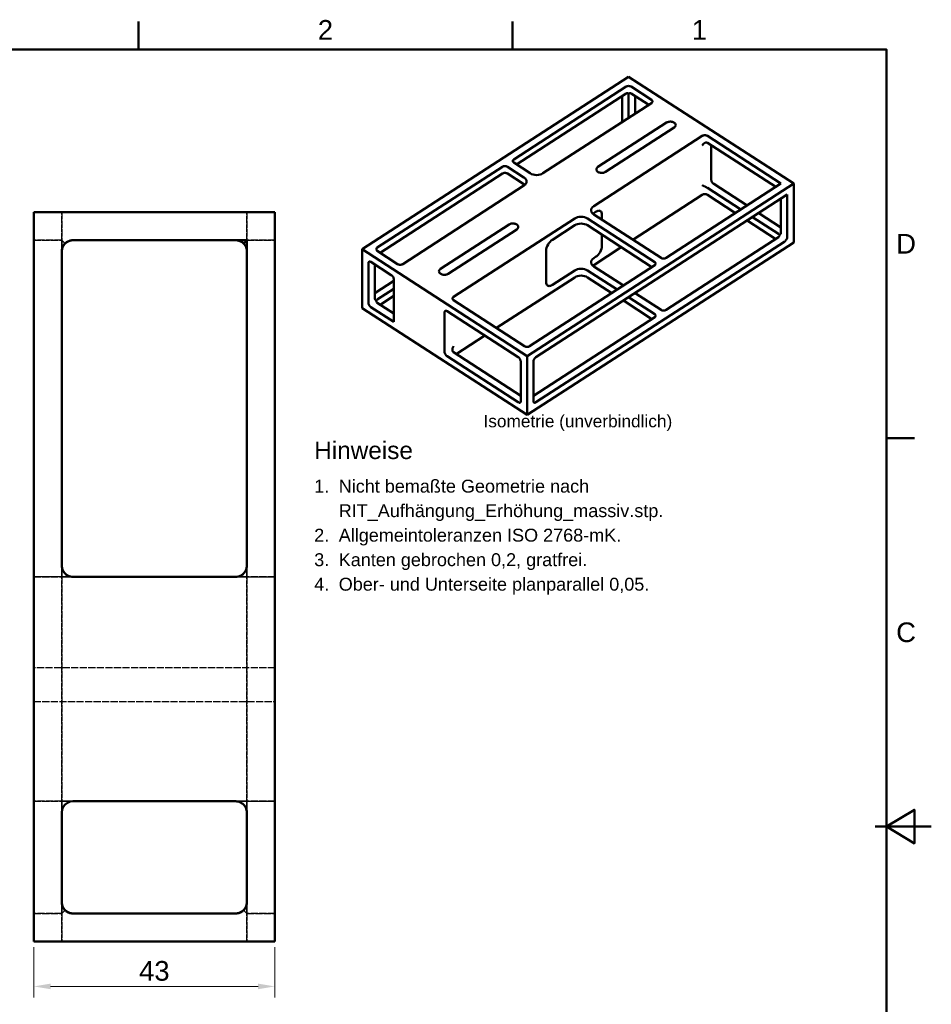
# Model space of a CAD drawing. Header units: metres. Extents: x 2 to 418, y 2 to 295.
# Tile 4 of 4: x 256 to 418, y 117 to 292. Entities that reach past the tile are written whole.
import ezdxf
from ezdxf.enums import TextEntityAlignment as Align

# ---------------------------------------------------------------- set-up
doc = ezdxf.new("R2010")
doc.units = ezdxf.units.M
doc.linetypes.add('DASHED', pattern=[1.524, 1.27, -0.254])
for name, color, linetype, lineweight in [('MASS', 7, 'CONTINUOUS', 18), ('RAHMEN', 7, 'CONTINUOUS', 50), ('SICHT', 7, 'CONTINUOUS', 50), ('TEXT', 7, 'CONTINUOUS', 25), ('VERDECKT', 7, 'DASHED', 25)]:
    doc.layers.add(name, color=color, linetype=linetype, lineweight=lineweight)
doc.styles.add('ISO', font='arial.ttf')
doc.styles.get("Standard").update_dxf_attribs({"font": 'arial.ttf'})
doc.dimstyles.new('ISO_HZ', dxfattribs={"dimtxt": 3.5, "dimasz": 3, "dimexe": 2, "dimexo": 1, "dimgap": 1, "dimtad": 1, "dimtxsty": 'Standard', "dimcen": 2.5, "dimclrd": 7, "dimclre": 7, "dimclrt": 7, "dimazin": 3, "dimtfac": 1, "dimtmove": 0, "dimatfit": 3, "dimlwd": 18, "dimlwe": 18})

msp = doc.modelspace()

# ---------------------------------------------------------------- linework, layer by layer
at = {"layer": 'RAHMEN'}
for p, q in [((276.667, 287), (276.667, 292)), ((343.333, 287), (343.333, 292)), ((410, 217.75), (415, 217.75)), ((418, 148.5), (408, 148.5)), ((410, 148.5), (415, 148.5))]:
    msp.add_line(p, q, dxfattribs=at)
for points in [[(10, 10), (410, 10), (410, 287), (10, 287)], [(410, 148.5), (415, 145.5), (415, 151.5)]]:
    msp.add_lwpolyline(points, close=True, dxfattribs=at)
at = {"layer": 'SICHT'}
for points in [[(364.051, 282.134), (316.533, 251.39)], [(393.467, 263.102), (364.051, 282.134)], [(343.573, 267.421), (363.598, 280.377)], [(344.063, 266.518), (363.598, 279.157)], [(364.504, 280.377), (364.407, 280.428), (364.296, 280.467), (364.176, 280.49), (364.051, 280.498), (363.926, 280.49), (363.806, 280.467), (363.695, 280.428), (363.598, 280.377)], [(364.051, 279.135), (364.015, 279.153), (363.979, 279.169), (363.944, 279.182), (363.909, 279.193), (363.874, 279.201), (363.84, 279.207), (363.806, 279.21), (363.773, 279.21), (363.741, 279.207), (363.71, 279.203), (363.681, 279.195), (363.652, 279.185), (363.625, 279.172), (363.598, 279.157)], [(364.504, 279.157), (364.477, 279.172), (364.45, 279.185), (364.421, 279.195), (364.391, 279.203), (364.361, 279.207), (364.329, 279.21), (364.296, 279.21), (364.262, 279.207), (364.228, 279.201), (364.193, 279.193), (364.158, 279.182), (364.123, 279.169), (364.087, 279.153), (364.051, 279.135)], [(364.051, 279.135), (364.051, 279.132), (364.051, 279.127), (364.051, 279.12), (364.051, 279.112), (364.051, 279.103), (364.051, 279.092), (364.051, 279.08), (364.051, 279.067), (364.051, 279.053), (364.051, 279.037), (364.051, 279.02), (364.051, 279.002), (364.051, 278.982), (364.051, 278.962)], [(364.504, 280.377), (368.124, 278.035)], [(364.504, 279.157), (367.634, 277.132)], [(368.124, 277.449), (348.777, 264.932)], [(362.92, 274.082), (362.92, 278.718)], [(364.051, 278.962), (364.051, 274.814)], [(365.182, 278.718), (365.182, 275.546)], [(368.311, 277.742), (368.299, 277.823), (368.263, 277.9), (368.203, 277.972), (368.124, 278.035)], [(368.124, 277.449), (368.203, 277.512), (368.263, 277.583), (368.299, 277.661), (368.311, 277.742)], [(358.575, 266.059), (370.794, 273.965)], [(370.794, 273.965), (370.901, 274.024), (371.02, 274.073), (371.149, 274.11), (371.285, 274.135), (371.426, 274.146), (371.567, 274.144), (371.706, 274.128), (371.84, 274.099), (371.966, 274.058), (372.082, 274.006), (372.184, 273.943), (372.271, 273.871), (372.341, 273.791), (372.391, 273.706), (372.422, 273.617), (372.433, 273.525)], [(372.152, 273.086), (359.933, 265.181)], [(372.433, 273.525), (372.414, 273.404), (372.36, 273.288), (372.271, 273.18), (372.152, 273.086)], [(357.828, 259.076), (377.175, 271.593)], [(378.08, 271.593), (377.983, 271.645), (377.872, 271.683), (377.752, 271.706), (377.627, 271.714), (377.503, 271.706), (377.382, 271.683), (377.272, 271.645), (377.175, 271.593)], [(377.175, 269.885), (377.198, 269.923), (377.222, 269.961), (377.247, 269.998), (377.273, 270.033), (377.3, 270.068), (377.328, 270.101), (377.356, 270.133), (377.385, 270.164), (377.415, 270.194), (377.445, 270.221), (377.476, 270.248), (377.507, 270.273), (377.538, 270.296), (377.569, 270.317)], [(377.569, 270.317), (377.609, 270.341), (377.649, 270.363), (377.689, 270.381), (377.729, 270.397), (377.768, 270.409), (377.807, 270.418), (377.845, 270.424), (377.882, 270.426), (377.919, 270.425), (377.954, 270.421), (377.988, 270.414), (378.02, 270.403), (378.051, 270.39), (378.08, 270.373)], [(378.08, 271.593), (391.204, 263.102)], [(378.08, 270.373), (390.261, 262.492)], [(378.759, 269.934), (378.759, 263.834)], [(343.573, 267.421), (343.494, 267.358), (343.434, 267.286), (343.398, 267.209), (343.386, 267.128)], [(343.386, 267.128), (343.398, 267.047), (343.434, 266.969), (343.494, 266.898), (343.573, 266.835)], [(346.515, 264.932), (343.573, 266.835)], [(319.249, 251.683), (341.537, 266.103)], [(342.442, 266.103), (342.345, 266.155), (342.234, 266.193), (342.114, 266.216), (341.989, 266.224), (341.864, 266.216), (341.744, 266.193), (341.634, 266.155), (341.537, 266.103)], [(341.537, 264.883), (341.634, 264.935), (341.744, 264.973), (341.864, 264.996), (341.989, 265.004), (342.114, 264.996), (342.234, 264.973), (342.345, 264.935), (342.442, 264.883)], [(342.442, 266.103), (345.383, 264.2)], [(358.294, 265.62), (358.312, 265.741), (358.367, 265.858), (358.456, 265.965), (358.575, 266.059)], [(359.933, 265.181), (359.826, 265.121), (359.706, 265.072), (359.577, 265.035), (359.441, 265.011), (359.301, 265), (359.16, 265.002), (359.021, 265.017), (358.887, 265.046), (358.76, 265.087), (358.645, 265.14), (358.543, 265.203), (358.456, 265.275), (358.386, 265.354), (358.335, 265.44), (358.304, 265.529), (358.294, 265.62)], [(319.739, 250.78), (341.537, 264.883)], [(342.442, 264.883), (345.383, 262.98)], [(345.852, 263.468), (345.844, 263.569), (345.821, 263.67), (345.783, 263.768), (345.73, 263.864), (345.663, 263.956), (345.582, 264.043), (345.383, 264.2)], [(345.383, 262.736), (345.582, 262.893), (345.663, 262.98), (345.73, 263.072), (345.783, 263.167), (345.821, 263.266), (345.844, 263.366), (345.852, 263.468)], [(346.515, 264.932), (346.757, 264.803), (347.034, 264.707), (347.334, 264.649), (347.646, 264.629), (347.958, 264.649), (348.258, 264.707), (348.535, 264.803), (348.777, 264.932)], [(379.211, 263.053), (379.123, 263.12), (379.038, 263.202), (378.96, 263.298), (378.891, 263.403), (378.835, 263.513), (378.793, 263.625), (378.767, 263.733), (378.759, 263.834)], [(345.383, 262.736), (323.774, 248.755)], [(345.383, 262.98), (345.545, 262.858)], [(345.949, 232.358), (393.467, 263.102)], [(391.204, 263.102), (370.726, 249.853)], [(378.08, 262.321), (378.026, 262.355), (377.968, 262.391), (377.905, 262.429), (377.839, 262.467), (377.77, 262.507), (377.699, 262.546), (377.627, 262.585), (377.556, 262.624), (377.485, 262.66), (377.416, 262.695), (377.35, 262.728), (377.287, 262.758), (377.228, 262.785), (377.175, 262.809)], [(384.039, 258.466), (378.08, 262.321)], [(379.211, 263.053), (385.17, 259.198)], [(393.467, 252.61), (393.467, 263.102)], [(347.533, 232.163), (392.335, 261.15)], [(377.175, 261.101), (364.805, 253.098)], [(377.175, 261.101), (377.272, 261.153), (377.382, 261.191), (377.503, 261.214), (377.627, 261.222), (377.752, 261.214), (377.872, 261.191), (377.983, 261.153), (378.08, 261.101)], [(383.096, 257.856), (378.08, 261.101)], [(391.204, 260.418), (391.204, 254.318)], [(392.335, 261.15), (392.335, 253.586)], [(258, 258), (301, 258)], [(258, 258), (258, 128)], [(301, 258), (301, 128)], [(357.828, 259.076), (357.629, 258.919), (357.549, 258.832), (357.482, 258.74), (357.429, 258.644), (357.391, 258.546), (357.368, 258.445), (357.36, 258.344)], [(357.36, 258.344), (357.368, 258.242), (357.391, 258.142), (357.429, 258.043), (357.482, 257.948), (357.549, 257.856), (357.629, 257.769), (357.828, 257.612)], [(357.828, 257.856), (358.168, 258.076)], [(359.037, 258.199), (358.953, 258.242), (358.859, 258.269), (358.757, 258.278), (358.648, 258.271), (358.533, 258.246), (358.414, 258.205), (358.291, 258.148), (358.168, 258.076)], [(359.299, 257.588), (359.282, 257.787), (359.232, 257.959), (359.149, 258.098), (359.037, 258.199)], [(332.825, 242.899), (354.434, 256.88)], [(356.697, 256.88), (356.455, 257.009), (356.178, 257.104), (355.878, 257.163), (355.566, 257.183), (355.254, 257.163), (354.953, 257.104), (354.677, 257.009), (354.434, 256.88)], [(356.697, 256.88), (368.69, 249.121)], [(357.667, 257.734), (357.828, 257.856)], [(369.821, 249.853), (357.828, 257.612)], [(359.299, 257.588), (359.299, 256.66)], [(390.261, 253.22), (385.17, 256.514)], [(390.751, 254.123), (386.113, 257.124)], [(387.244, 257.856), (391.204, 255.294)], [(330.517, 247.906), (342.736, 255.811)], [(344.094, 254.933), (331.875, 247.027)], [(342.736, 255.811), (342.843, 255.871), (342.962, 255.92), (343.091, 255.957), (343.227, 255.981), (343.368, 255.992), (343.509, 255.99), (343.648, 255.975), (343.782, 255.946), (343.908, 255.905), (344.024, 255.852), (344.126, 255.789), (344.213, 255.717), (344.283, 255.638), (344.333, 255.552), (344.364, 255.463), (344.375, 255.372)], [(344.375, 255.372), (344.356, 255.251), (344.302, 255.134), (344.213, 255.027), (344.094, 254.933)], [(350.475, 253.098), (354.434, 255.66)], [(354.434, 255.66), (354.677, 255.789), (354.953, 255.884), (355.254, 255.943), (355.566, 255.963), (355.878, 255.943), (356.178, 255.884), (356.455, 255.789), (356.697, 255.66)], [(356.697, 255.66), (368.199, 248.218)], [(265, 253), (264.482, 252.932), (264, 252.732), (263.586, 252.414), (263.268, 252), (263.068, 251.518), (263, 251)], [(263.586, 252.414), (263.667, 252.491), (263.753, 252.564), (263.843, 252.631), (263.936, 252.693), (264.033, 252.75), (264.132, 252.802), (264.235, 252.848), (264.339, 252.888), (264.446, 252.922), (264.555, 252.95), (264.665, 252.972), (264.776, 252.987), (264.888, 252.997), (265, 253)], [(265, 253), (296, 253)], [(295.414, 252.414), (295.333, 252.491), (295.247, 252.564), (295.157, 252.631), (295.064, 252.693), (294.967, 252.75), (294.868, 252.802), (294.765, 252.848), (294.661, 252.888), (294.554, 252.922), (294.445, 252.95), (294.335, 252.972), (294.224, 252.987), (294.112, 252.997), (294, 253)], [(296, 253), (295.997, 252.997), (295.987, 252.987), (295.972, 252.972), (295.95, 252.95), (295.922, 252.922), (295.888, 252.888), (295.848, 252.848), (295.802, 252.802), (295.75, 252.75), (295.693, 252.693), (295.631, 252.631), (295.564, 252.564), (295.491, 252.491), (295.414, 252.414)], [(296, 253), (296, 195)], [(391.883, 252.805), (347.533, 224.111)], [(350.475, 253.098), (350.254, 252.932), (350.042, 252.725), (349.846, 252.486), (349.675, 252.223), (349.534, 251.947), (349.429, 251.669), (349.365, 251.398), (349.343, 251.146)], [(359.299, 253.976), (359.299, 251.976)], [(370.726, 240.581), (390.751, 253.537)], [(390.939, 253.973), (390.938, 253.977), (390.935, 253.983), (390.93, 253.989), (390.923, 253.997), (390.914, 254.006), (390.903, 254.015), (390.89, 254.026), (390.875, 254.037), (390.859, 254.049), (390.841, 254.063), (390.821, 254.076), (390.799, 254.091), (390.776, 254.107), (390.751, 254.123)], [(390.751, 253.537), (390.776, 253.555), (390.799, 253.575), (390.821, 253.597), (390.841, 253.622), (390.859, 253.649), (390.875, 253.678), (390.89, 253.709), (390.903, 253.742), (390.914, 253.776), (390.923, 253.813), (390.93, 253.851), (390.935, 253.89), (390.938, 253.931), (390.939, 253.973)], [(390.994, 254.006), (390.99, 254.003), (390.987, 254.001), (390.983, 253.998), (390.979, 253.996), (390.975, 253.994), (390.971, 253.991), (390.967, 253.989), (390.963, 253.987), (390.959, 253.984), (390.955, 253.982), (390.951, 253.98), (390.947, 253.977), (390.943, 253.975), (390.939, 253.973)], [(391.204, 254.318), (391.203, 254.294), (391.199, 254.27), (391.194, 254.246), (391.186, 254.222), (391.176, 254.198), (391.164, 254.175), (391.15, 254.152), (391.133, 254.129), (391.115, 254.107), (391.095, 254.086), (391.072, 254.065), (391.048, 254.044), (391.022, 254.025), (390.994, 254.006)], [(391.883, 252.805), (391.971, 252.872), (392.056, 252.954), (392.134, 253.05), (392.203, 253.155), (392.259, 253.266), (392.301, 253.377), (392.327, 253.485), (392.335, 253.586)], [(263, 251), (263.003, 251.112), (263.013, 251.224), (263.028, 251.335), (263.05, 251.445), (263.078, 251.554), (263.112, 251.661), (263.152, 251.765), (263.198, 251.868), (263.25, 251.967), (263.307, 252.064), (263.369, 252.157), (263.436, 252.247), (263.509, 252.333), (263.586, 252.414)], [(263, 251), (263, 251), (263, 251), (263, 251), (263, 251), (263, 251), (263, 251), (263, 251), (263, 251), (263, 251), (263, 251), (263, 251), (263, 251), (263, 251), (263, 251)], [(263, 195), (263, 251)], [(295.414, 252.414), (295.491, 252.333), (295.564, 252.247), (295.631, 252.157), (295.693, 252.064), (295.75, 251.967), (295.802, 251.868), (295.848, 251.765), (295.888, 251.661), (295.922, 251.554), (295.95, 251.445), (295.972, 251.335), (295.987, 251.224), (295.997, 251.112), (296, 251)], [(316.533, 251.39), (345.949, 232.358)], [(316.533, 240.898), (316.533, 251.39)], [(319.249, 251.683), (319.169, 251.62), (319.11, 251.548), (319.074, 251.471), (319.061, 251.39)], [(319.061, 251.39), (319.074, 251.309), (319.11, 251.232), (319.169, 251.16), (319.249, 251.097)], [(322.869, 248.755), (319.249, 251.097)], [(345.949, 221.866), (393.467, 252.61)], [(349.343, 245.534), (349.343, 251.146)], [(362.731, 251.756), (357.828, 248.584)], [(358.168, 250.024), (358.389, 250.19), (358.601, 250.397), (358.796, 250.636), (358.968, 250.899), (359.109, 251.174), (359.213, 251.453), (359.277, 251.724), (359.299, 251.976)], [(318.117, 249.145), (318.019, 249.197), (317.925, 249.223), (317.841, 249.222), (317.77, 249.195)], [(357.828, 249.804), (357.629, 249.647), (357.549, 249.56), (357.482, 249.468), (357.429, 249.373), (357.391, 249.274), (357.368, 249.173), (357.36, 249.072)], [(358.168, 250.024), (357.828, 249.804)], [(369.821, 249.853), (369.918, 249.801), (370.029, 249.763), (370.149, 249.739), (370.274, 249.732), (370.398, 249.739), (370.518, 249.763), (370.629, 249.801), (370.726, 249.853)], [(317.77, 249.195), (317.725, 249.154), (317.692, 249.099), (317.672, 249.03), (317.665, 248.95)], [(317.665, 241.874), (317.665, 248.95)], [(318.117, 249.145), (321.738, 246.803)], [(318.796, 242.606), (318.796, 248.706)], [(322.869, 248.755), (322.966, 248.703), (323.077, 248.665), (323.197, 248.642), (323.322, 248.634), (323.446, 248.642), (323.567, 248.665), (323.677, 248.703), (323.774, 248.755)], [(330.236, 247.467), (330.254, 247.588), (330.309, 247.704), (330.398, 247.812), (330.517, 247.906)], [(331.875, 247.027), (331.768, 246.968), (331.648, 246.919), (331.519, 246.882), (331.383, 246.857), (331.243, 246.846), (331.102, 246.848), (330.963, 246.864), (330.829, 246.893), (330.702, 246.934), (330.587, 246.986), (330.485, 247.049), (330.398, 247.121), (330.328, 247.201), (330.277, 247.286), (330.246, 247.375), (330.236, 247.467)], [(368.69, 248.535), (346.402, 234.115)], [(354.434, 247.608), (350.475, 245.046)], [(356.697, 247.608), (356.455, 247.737), (356.178, 247.832), (355.878, 247.891), (355.566, 247.911), (355.254, 247.891), (354.953, 247.832), (354.677, 247.737), (354.434, 247.608)], [(361.977, 244.192), (356.697, 247.608)], [(357.36, 249.072), (357.368, 248.971), (357.391, 248.87), (357.429, 248.772), (357.482, 248.676), (357.549, 248.584), (357.629, 248.497), (357.828, 248.34)], [(357.667, 248.462), (357.828, 248.584)], [(357.828, 248.34), (363.108, 244.924)], [(368.877, 248.828), (368.865, 248.909), (368.828, 248.986), (368.769, 249.058), (368.69, 249.121)], [(368.69, 248.535), (368.769, 248.598), (368.828, 248.67), (368.865, 248.747), (368.877, 248.828)], [(318.796, 243.582), (322.19, 245.778)], [(322.19, 246.022), (322.182, 246.123), (322.156, 246.231), (322.114, 246.343), (322.058, 246.453), (321.989, 246.558), (321.911, 246.654), (321.826, 246.736), (321.738, 246.803)], [(322.19, 246.022), (322.19, 238.458)], [(354.434, 246.388), (340.481, 237.36)], [(354.434, 246.388), (354.677, 246.517), (354.953, 246.612), (355.254, 246.671), (355.566, 246.691), (355.878, 246.671), (356.178, 246.612), (356.455, 246.517), (356.697, 246.388)], [(361.034, 243.582), (356.697, 246.388)], [(322.19, 244.314), (319.249, 242.411)], [(349.343, 245.534), (349.36, 245.334), (349.411, 245.162), (349.493, 245.024), (349.605, 244.923)], [(349.605, 244.923), (349.69, 244.88), (349.783, 244.853), (349.886, 244.843), (349.995, 244.851), (350.109, 244.875), (350.229, 244.916), (350.351, 244.973), (350.475, 245.046)], [(318.796, 242.606), (318.797, 242.582), (318.801, 242.558), (318.806, 242.534), (318.814, 242.51), (318.824, 242.486), (318.836, 242.463), (318.85, 242.44), (318.867, 242.417), (318.885, 242.395), (318.905, 242.374), (318.928, 242.353), (318.952, 242.332), (318.978, 242.313), (319.006, 242.294)], [(319.006, 242.294), (319.01, 242.291), (319.013, 242.289), (319.017, 242.286), (319.021, 242.284), (319.025, 242.282), (319.029, 242.279), (319.033, 242.277), (319.037, 242.275), (319.041, 242.272), (319.045, 242.27), (319.049, 242.268), (319.053, 242.266), (319.057, 242.263), (319.061, 242.261)], [(319.249, 242.411), (319.224, 242.395), (319.201, 242.379), (319.179, 242.365), (319.159, 242.351), (319.141, 242.337), (319.125, 242.325), (319.11, 242.314), (319.097, 242.303), (319.086, 242.294), (319.077, 242.285), (319.07, 242.277), (319.065, 242.271), (319.062, 242.265), (319.061, 242.261)], [(319.061, 242.261), (319.062, 242.219), (319.065, 242.178), (319.07, 242.139), (319.077, 242.101), (319.086, 242.064), (319.097, 242.03), (319.11, 241.997), (319.125, 241.966), (319.141, 241.937), (319.159, 241.91), (319.179, 241.885), (319.201, 241.863), (319.224, 241.843), (319.249, 241.825)], [(322.19, 243.094), (319.739, 241.508)], [(332.825, 242.899), (332.746, 242.836), (332.686, 242.765), (332.65, 242.687), (332.638, 242.606)], [(332.638, 242.606), (332.65, 242.525), (332.686, 242.448), (332.746, 242.376), (332.825, 242.313)], [(345.496, 234.115), (332.825, 242.313)], [(368.199, 238.946), (363.108, 242.24)], [(368.69, 239.849), (364.051, 242.85)], [(365.182, 243.582), (369.821, 240.581)], [(316.533, 240.898), (345.949, 221.866)], [(317.665, 241.874), (317.673, 241.773), (317.699, 241.665), (317.741, 241.554), (317.797, 241.443), (317.866, 241.338), (317.944, 241.242), (318.029, 241.16), (318.117, 241.093)], [(322.19, 238.458), (318.117, 241.093)], [(319.249, 241.825), (322.19, 239.922)], [(331.694, 240.361), (331.595, 240.413), (331.502, 240.439), (331.417, 240.439), (331.346, 240.411)], [(369.821, 240.581), (369.918, 240.529), (370.029, 240.491), (370.149, 240.468), (370.274, 240.46), (370.398, 240.468), (370.518, 240.491), (370.629, 240.529), (370.726, 240.581)], [(331.346, 240.411), (331.301, 240.37), (331.268, 240.315), (331.248, 240.246), (331.241, 240.166)], [(331.241, 233.09), (331.241, 240.166)], [(331.694, 240.361), (344.365, 232.163)], [(347.08, 225.282), (368.69, 239.263)], [(368.877, 239.556), (368.865, 239.637), (368.828, 239.715), (368.769, 239.786), (368.69, 239.849)], [(368.69, 239.263), (368.769, 239.326), (368.828, 239.398), (368.865, 239.475), (368.877, 239.556)], [(338.407, 236.018), (333.315, 232.724)], [(332.825, 234.115), (332.8, 234.071), (332.777, 234.026), (332.756, 233.98), (332.736, 233.934), (332.718, 233.887), (332.701, 233.841), (332.686, 233.794), (332.674, 233.747), (332.663, 233.701), (332.654, 233.655), (332.647, 233.609), (332.642, 233.564), (332.639, 233.52), (332.638, 233.477)], [(332.638, 233.477), (332.639, 233.435), (332.642, 233.394), (332.647, 233.355), (332.654, 233.317), (332.663, 233.28), (332.674, 233.246), (332.686, 233.213), (332.701, 233.182), (332.718, 233.153), (332.736, 233.126), (332.756, 233.101), (332.777, 233.079), (332.8, 233.059), (332.825, 233.041)], [(345.496, 234.115), (345.593, 234.063), (345.704, 234.025), (345.824, 234.002), (345.949, 233.994), (346.074, 234.002), (346.194, 234.025), (346.305, 234.063), (346.402, 234.115)], [(331.241, 233.09), (331.25, 232.989), (331.276, 232.881), (331.317, 232.77), (331.374, 232.659), (331.442, 232.554), (331.521, 232.459), (331.605, 232.376), (331.694, 232.309)], [(344.365, 224.111), (331.694, 232.309)], [(332.825, 233.041), (344.818, 225.282)], [(344.818, 231.382), (344.809, 231.483), (344.783, 231.591), (344.741, 231.703), (344.685, 231.813), (344.617, 231.918), (344.538, 232.014), (344.453, 232.096), (344.365, 232.163)], [(345.949, 221.866), (345.949, 232.358)], [(347.533, 232.163), (347.445, 232.096), (347.36, 232.014), (347.282, 231.918), (347.213, 231.813), (347.157, 231.703), (347.115, 231.591), (347.089, 231.483), (347.08, 231.382)], [(344.818, 231.382), (344.818, 224.306)], [(347.08, 224.306), (347.08, 231.382)], [(344.365, 224.111), (344.463, 224.059), (344.557, 224.033), (344.642, 224.034), (344.713, 224.062)], [(344.713, 224.062), (344.758, 224.102), (344.791, 224.158), (344.811, 224.226), (344.818, 224.306)], [(347.08, 224.306), (347.087, 224.226), (347.107, 224.158), (347.14, 224.102), (347.185, 224.062)], [(347.185, 224.062), (347.257, 224.034), (347.341, 224.033), (347.435, 224.059), (347.533, 224.111)], [(296, 198), (296, 197.77), (296, 197.541), (296, 197.313), (296, 197.086), (296, 196.861), (296, 196.638), (296, 196.419), (296, 196.203), (296, 195.99), (296, 195.782), (296, 195.578), (296, 195.38), (296, 195.187), (296, 195)], [(263, 195), (263.068, 194.482), (263.268, 194), (263.586, 193.586), (264, 193.268), (264.482, 193.068), (265, 193)], [(265, 193), (264.776, 193.013), (264.555, 193.05), (264.339, 193.112), (264.132, 193.198), (263.936, 193.307), (263.753, 193.436), (263.586, 193.586), (263.436, 193.753), (263.307, 193.936), (263.198, 194.132), (263.112, 194.339), (263.05, 194.555), (263.013, 194.776), (263, 195)], [(294, 193), (294.518, 193.068), (295, 193.268), (295.414, 193.586), (295.732, 194), (295.932, 194.482), (296, 195)], [(294, 193), (294.224, 193.013), (294.445, 193.05), (294.661, 193.112), (294.868, 193.198), (295.064, 193.307), (295.247, 193.436), (295.414, 193.586), (295.564, 193.753), (295.693, 193.936), (295.802, 194.132), (295.888, 194.339), (295.95, 194.555), (295.987, 194.776), (296, 195)], [(294, 193), (265, 193)], [(265, 153), (264.482, 152.932), (264, 152.732), (263.586, 152.414), (263.268, 152), (263.068, 151.518), (263, 151)], [(265, 153), (294, 153)], [(294, 153), (294.224, 152.987), (294.445, 152.95), (294.661, 152.888), (294.868, 152.802), (295.064, 152.693), (295.247, 152.564), (295.414, 152.414), (295.564, 152.247), (295.693, 152.064), (295.802, 151.868), (295.888, 151.661), (295.95, 151.445), (295.987, 151.224), (296, 151)], [(296, 151), (295.932, 151.518), (295.732, 152), (295.414, 152.414), (295, 152.732), (294.518, 152.932), (294, 153)], [(263, 148), (263, 148.23), (263, 148.459), (263, 148.687), (263, 148.914), (263, 149.139), (263, 149.362), (263, 149.581), (263, 149.797), (263, 150.01), (263, 150.218), (263, 150.422), (263, 150.62), (263, 150.813), (263, 151)], [(263, 135), (263, 151)], [(296, 151), (296, 135)], [(263, 135), (263.068, 134.482), (263.268, 134), (263.586, 133.586), (264, 133.268), (264.482, 133.068), (265, 133)], [(263.586, 133.586), (263.509, 133.667), (263.436, 133.753), (263.369, 133.843), (263.307, 133.936), (263.25, 134.033), (263.198, 134.132), (263.152, 134.235), (263.112, 134.339), (263.078, 134.446), (263.05, 134.555), (263.028, 134.665), (263.013, 134.776), (263.003, 134.888), (263, 135)], [(265, 133), (264.888, 133.003), (264.776, 133.013), (264.665, 133.028), (264.555, 133.05), (264.446, 133.078), (264.339, 133.112), (264.235, 133.152), (264.132, 133.198), (264.033, 133.25), (263.936, 133.307), (263.843, 133.369), (263.753, 133.436), (263.667, 133.509), (263.586, 133.586)], [(294, 133), (294.518, 133.068), (295, 133.268), (295.414, 133.586), (295.732, 134), (295.932, 134.482), (296, 135)], [(295.414, 133.586), (295.333, 133.509), (295.247, 133.436), (295.157, 133.369), (295.064, 133.307), (294.967, 133.25), (294.868, 133.198), (294.765, 133.152), (294.661, 133.112), (294.554, 133.078), (294.445, 133.05), (294.335, 133.028), (294.224, 133.013), (294.112, 133.003), (294, 133)], [(296, 135), (295.997, 134.888), (295.987, 134.776), (295.972, 134.665), (295.95, 134.555), (295.922, 134.446), (295.888, 134.339), (295.848, 134.235), (295.802, 134.132), (295.75, 134.033), (295.693, 133.936), (295.631, 133.843), (295.564, 133.753), (295.491, 133.667), (295.414, 133.586)], [(294, 133), (265, 133)], [(258, 128), (301, 128)]]:
    msp.add_lwpolyline(points, dxfattribs=at)
at = {"layer": 'VERDECKT'}
for points in [[(258, 258), (301, 258)], [(258, 128), (258, 258)], [(263, 258), (263, 253)], [(263, 253), (263, 258)], [(263, 258), (263.013, 258), (263.05, 258), (263.112, 258), (263.198, 258), (263.307, 258), (263.436, 258), (263.586, 258), (263.753, 258), (263.936, 258), (264.132, 258), (264.339, 258), (264.555, 258), (264.776, 258), (265, 258)], [(265, 258), (264.776, 258), (264.555, 258), (264.339, 258), (264.132, 258), (263.936, 258), (263.753, 258), (263.586, 258), (263.436, 258), (263.307, 258), (263.198, 258), (263.112, 258), (263.05, 258), (263.013, 258), (263, 258)], [(296, 258), (265, 258)], [(265, 258), (294, 258)], [(296, 258), (295.987, 258), (295.95, 258), (295.888, 258), (295.802, 258), (295.693, 258), (295.564, 258), (295.414, 258), (295.247, 258), (295.064, 258), (294.868, 258), (294.661, 258), (294.445, 258), (294.224, 258), (294, 258)], [(296, 258), (296, 253)], [(296, 253), (296, 258)], [(301, 128), (301, 258)], [(258, 253), (258, 252.987), (258, 252.95), (258, 252.888), (258, 252.802), (258, 252.693), (258, 252.564), (258, 252.414), (258, 252.247), (258, 252.064), (258, 251.868), (258, 251.661), (258, 251.445), (258, 251.224), (258, 251)], [(263, 253), (258, 253)], [(258, 253), (263, 253)], [(258, 253), (263, 253)], [(258, 251), (258, 251.224), (258, 251.445), (258, 251.661), (258, 251.868), (258, 252.064), (258, 252.247), (258, 252.414), (258, 252.564), (258, 252.693), (258, 252.802), (258, 252.888), (258, 252.95), (258, 252.987), (258, 253)], [(258, 251), (258, 251.224), (258, 251.445), (258, 251.661), (258, 251.868), (258, 252.064), (258, 252.247), (258, 252.414), (258, 252.564), (258, 252.693), (258, 252.802), (258, 252.888), (258, 252.95), (258, 252.987), (258, 253)], [(258, 253), (258, 252.987), (258, 252.95), (258, 252.888), (258, 252.802), (258, 252.693), (258, 252.564), (258, 252.414), (258, 252.247), (258, 252.064), (258, 251.868), (258, 251.661), (258, 251.445), (258, 251.224), (258, 251)], [(263, 253), (258, 253)], [(263, 251), (263, 251.224), (263, 251.445), (263, 251.661), (263, 251.868), (263, 252.064), (263, 252.247), (263, 252.414), (263, 252.564), (263, 252.693), (263, 252.802), (263, 252.888), (263, 252.95), (263, 252.987), (263, 253)], [(263, 253), (263, 252.987), (263, 252.95), (263, 252.888), (263, 252.802), (263, 252.693), (263, 252.564), (263, 252.414), (263, 252.247), (263, 252.064), (263, 251.868), (263, 251.661), (263, 251.445), (263, 251.224), (263, 251)], [(263, 253), (263.003, 252.997), (263.013, 252.987), (263.028, 252.972), (263.05, 252.95), (263.078, 252.922), (263.112, 252.888), (263.152, 252.848), (263.198, 252.802), (263.25, 252.75), (263.307, 252.693), (263.369, 252.631), (263.436, 252.564), (263.509, 252.491), (263.586, 252.414)], [(263.586, 252.414), (263.509, 252.491), (263.436, 252.564), (263.369, 252.631), (263.307, 252.693), (263.25, 252.75), (263.198, 252.802), (263.152, 252.848), (263.112, 252.888), (263.078, 252.922), (263.05, 252.95), (263.028, 252.972), (263.013, 252.987), (263.003, 252.997), (263, 253)], [(263, 251), (263.068, 251.518), (263.268, 252), (263.586, 252.414), (264, 252.732), (264.482, 252.932), (265, 253)], [(265, 253), (264.888, 252.997), (264.776, 252.987), (264.665, 252.972), (264.555, 252.95), (264.446, 252.922), (264.339, 252.888), (264.235, 252.848), (264.132, 252.802), (264.033, 252.75), (263.936, 252.693), (263.843, 252.631), (263.753, 252.564), (263.667, 252.491), (263.586, 252.414)], [(296, 253), (265, 253)], [(265, 253), (294, 253)], [(294, 253), (265, 253)], [(294, 253), (294.518, 252.932), (295, 252.732), (295.414, 252.414), (295.732, 252), (295.932, 251.518), (296, 251)], [(296, 253), (296, 252.987), (296, 252.95), (296, 252.888), (296, 252.802), (296, 252.693), (296, 252.564), (296, 252.414), (296, 252.247), (296, 252.064), (296, 251.868), (296, 251.661), (296, 251.445), (296, 251.224), (296, 251)], [(301, 253), (296, 253)], [(301, 253), (296, 253)], [(296, 253), (301, 253)], [(296, 251), (296, 251.224), (296, 251.445), (296, 251.661), (296, 251.868), (296, 252.064), (296, 252.247), (296, 252.414), (296, 252.564), (296, 252.693), (296, 252.802), (296, 252.888), (296, 252.95), (296, 252.987), (296, 253)], [(296, 195), (296, 253)], [(301, 253), (296, 253)], [(301, 251), (301, 251.224), (301, 251.445), (301, 251.661), (301, 251.868), (301, 252.064), (301, 252.247), (301, 252.414), (301, 252.564), (301, 252.693), (301, 252.802), (301, 252.888), (301, 252.95), (301, 252.987), (301, 253)], [(301, 253), (301, 252.987), (301, 252.95), (301, 252.888), (301, 252.802), (301, 252.693), (301, 252.564), (301, 252.414), (301, 252.247), (301, 252.064), (301, 251.868), (301, 251.661), (301, 251.445), (301, 251.224), (301, 251)], [(301, 195), (301, 253)], [(301, 251), (301, 251.224), (301, 251.445), (301, 251.661), (301, 251.868), (301, 252.064), (301, 252.247), (301, 252.414), (301, 252.564), (301, 252.693), (301, 252.802), (301, 252.888), (301, 252.95), (301, 252.987), (301, 253)], [(258, 251), (258, 198)], [(258, 251), (258, 195)], [(258, 198), (258, 251)], [(258, 195), (258, 251)], [(263.586, 252.414), (263.509, 252.333), (263.436, 252.247), (263.369, 252.157), (263.307, 252.064), (263.25, 251.967), (263.198, 251.868), (263.152, 251.765), (263.112, 251.661), (263.078, 251.554), (263.05, 251.445), (263.028, 251.335), (263.013, 251.224), (263.003, 251.112), (263, 251)], [(263, 251), (263, 198)], [(263, 198), (263, 251)], [(263, 251), (263, 195)], [(263, 195), (263, 251)], [(263, 251), (263, 195)], [(296, 198), (296, 251)], [(296, 251), (296, 198)], [(296, 251), (296, 195)], [(296, 195), (296, 251)], [(301, 198), (301, 251)], [(301, 251), (301, 195)], [(301, 251), (301, 198)], [(258, 193), (258, 193.031), (258, 193.125), (258, 193.281), (258, 193.495), (258, 193.766), (258, 194.091), (258, 194.464), (258, 194.883), (258, 195.34), (258, 195.831), (258, 196.349), (258, 196.887), (258, 197.44), (258, 198)], [(258, 198), (258, 197.44), (258, 196.887), (258, 196.349), (258, 195.831), (258, 195.34), (258, 194.883), (258, 194.464), (258, 194.091), (258, 193.766), (258, 193.495), (258, 193.281), (258, 193.125), (258, 193.031), (258, 193)], [(263, 198), (263, 197.44), (263, 196.887), (263, 196.349), (263, 195.831), (263, 195.34), (263, 194.883), (263, 194.464), (263, 194.091), (263, 193.766), (263, 193.495), (263, 193.281), (263, 193.125), (263, 193.031), (263, 193)], [(263, 193), (263, 193.031), (263, 193.125), (263, 193.281), (263, 193.495), (263, 193.766), (263, 194.091), (263, 194.464), (263, 194.883), (263, 195.34), (263, 195.831), (263, 196.349), (263, 196.887), (263, 197.44), (263, 198)], [(296, 193), (296, 193.031), (296, 193.125), (296, 193.281), (296, 193.495), (296, 193.766), (296, 194.091), (296, 194.464), (296, 194.883), (296, 195.34), (296, 195.831), (296, 196.349), (296, 196.887), (296, 197.44), (296, 198)], [(301, 198), (301, 197.44), (301, 196.887), (301, 196.349), (301, 195.831), (301, 195.34), (301, 194.883), (301, 194.464), (301, 194.091), (301, 193.766), (301, 193.495), (301, 193.281), (301, 193.125), (301, 193.031), (301, 193)], [(301, 193), (301, 193.031), (301, 193.125), (301, 193.281), (301, 193.495), (301, 193.766), (301, 194.091), (301, 194.464), (301, 194.883), (301, 195.34), (301, 195.831), (301, 196.349), (301, 196.887), (301, 197.44), (301, 198)], [(258, 193), (258, 193.013), (258, 193.05), (258, 193.112), (258, 193.198), (258, 193.307), (258, 193.436), (258, 193.586), (258, 193.753), (258, 193.936), (258, 194.132), (258, 194.339), (258, 194.555), (258, 194.776), (258, 195)], [(258, 195), (258, 194.776), (258, 194.555), (258, 194.339), (258, 194.132), (258, 193.936), (258, 193.753), (258, 193.586), (258, 193.436), (258, 193.307), (258, 193.198), (258, 193.112), (258, 193.05), (258, 193.013), (258, 193)], [(263, 195), (263.013, 194.776), (263.05, 194.555), (263.112, 194.339), (263.198, 194.132), (263.307, 193.936), (263.436, 193.753), (263.586, 193.586), (263.753, 193.436), (263.936, 193.307), (264.132, 193.198), (264.339, 193.112), (264.555, 193.05), (264.776, 193.013), (265, 193)], [(265, 193), (264.482, 193.068), (264, 193.268), (263.586, 193.586), (263.268, 194), (263.068, 194.482), (263, 195)], [(294, 193), (294.224, 193.013), (294.445, 193.05), (294.661, 193.112), (294.868, 193.198), (295.064, 193.307), (295.247, 193.436), (295.414, 193.586), (295.564, 193.753), (295.693, 193.936), (295.802, 194.132), (295.888, 194.339), (295.95, 194.555), (295.987, 194.776), (296, 195)], [(296, 195), (295.932, 194.482), (295.732, 194), (295.414, 193.586), (295, 193.268), (294.518, 193.068), (294, 193)], [(296, 195), (296, 194.742), (296, 194.498), (296, 194.269), (296, 194.057), (296, 193.862), (296, 193.686), (296, 193.528), (296, 193.39), (296, 193.272), (296, 193.174), (296, 193.098), (296, 193.044), (296, 193.011), (296, 193)], [(296, 195), (296, 195), (296, 195), (296, 195), (296, 195), (296, 195), (296, 195), (296, 195), (296, 195), (296, 195), (296, 195), (296, 195), (296, 195), (296, 195), (296, 195)], [(301, 195), (301, 194.776), (301, 194.555), (301, 194.339), (301, 194.132), (301, 193.936), (301, 193.753), (301, 193.586), (301, 193.436), (301, 193.307), (301, 193.198), (301, 193.112), (301, 193.05), (301, 193.013), (301, 193)], [(301, 193), (301, 193.013), (301, 193.05), (301, 193.112), (301, 193.198), (301, 193.307), (301, 193.436), (301, 193.586), (301, 193.753), (301, 193.936), (301, 194.132), (301, 194.339), (301, 194.555), (301, 194.776), (301, 195)], [(265, 193), (258, 193)], [(258, 193), (263, 193)], [(258, 193), (265, 193)], [(263, 193), (258, 193)], [(263, 193), (263, 153)], [(263, 153), (263, 193)], [(263, 193), (263.031, 193), (263.125, 193), (263.281, 193), (263.495, 193), (263.766, 193), (264.091, 193), (264.464, 193), (264.883, 193), (265.34, 193), (265.831, 193), (266.349, 193), (266.887, 193), (267.44, 193), (268, 193)], [(268, 193), (267.44, 193), (266.887, 193), (266.349, 193), (265.831, 193), (265.34, 193), (264.883, 193), (264.464, 193), (264.091, 193), (263.766, 193), (263.495, 193), (263.281, 193), (263.125, 193), (263.031, 193), (263, 193)], [(265, 193), (294, 193)], [(291, 193), (268, 193)], [(268, 193), (291, 193)], [(291, 193), (291.56, 193), (292.113, 193), (292.651, 193), (293.169, 193), (293.66, 193), (294.117, 193), (294.536, 193), (294.909, 193), (295.234, 193), (295.505, 193), (295.719, 193), (295.875, 193), (295.969, 193), (296, 193)], [(296, 193), (295.969, 193), (295.875, 193), (295.719, 193), (295.505, 193), (295.234, 193), (294.909, 193), (294.536, 193), (294.117, 193), (293.66, 193), (293.169, 193), (292.651, 193), (292.113, 193), (291.56, 193), (291, 193)], [(301, 193), (294, 193)], [(294, 193), (301, 193)], [(296, 193), (296, 153)], [(296, 153), (296, 193)], [(296, 193), (301, 193)], [(301, 193), (296, 193)], [(301, 176.8), (258, 176.8)], [(301, 176.8), (258, 176.8)], [(258, 176.8), (258, 176.725), (258, 176.503), (258, 176.145), (258, 175.67), (258, 175.102), (258, 174.468), (258, 173.8), (258, 173.132), (258, 172.498), (258, 171.93), (258, 171.455), (258, 171.097), (258, 170.875), (258, 170.8)], [(258, 170.8), (258, 170.875), (258, 171.097), (258, 171.455), (258, 171.93), (258, 172.498), (258, 173.132), (258, 173.8), (258, 174.468), (258, 175.102), (258, 175.67), (258, 176.145), (258, 176.503), (258, 176.725), (258, 176.8)], [(301, 176.8), (258, 176.8)], [(301, 176.8), (258, 176.8)], [(258, 176.8), (258, 176.725), (258, 176.503), (258, 176.145), (258, 175.67), (258, 175.102), (258, 174.468), (258, 173.8), (258, 173.132), (258, 172.498), (258, 171.93), (258, 171.455), (258, 171.097), (258, 170.875), (258, 170.8)], [(258, 170.8), (258, 170.875), (258, 171.097), (258, 171.455), (258, 171.93), (258, 172.498), (258, 173.132), (258, 173.8), (258, 174.468), (258, 175.102), (258, 175.67), (258, 176.145), (258, 176.503), (258, 176.725), (258, 176.8)], [(301, 170.8), (301, 170.875), (301, 171.097), (301, 171.455), (301, 171.93), (301, 172.498), (301, 173.132), (301, 173.8), (301, 174.468), (301, 175.102), (301, 175.67), (301, 176.145), (301, 176.503), (301, 176.725), (301, 176.8)], [(301, 176.8), (301, 176.725), (301, 176.503), (301, 176.145), (301, 175.67), (301, 175.102), (301, 174.468), (301, 173.8), (301, 173.132), (301, 172.498), (301, 171.93), (301, 171.455), (301, 171.097), (301, 170.875), (301, 170.8)], [(301, 170.8), (301, 170.875), (301, 171.097), (301, 171.455), (301, 171.93), (301, 172.498), (301, 173.132), (301, 173.8), (301, 174.468), (301, 175.102), (301, 175.67), (301, 176.145), (301, 176.503), (301, 176.725), (301, 176.8)], [(301, 176.8), (301, 176.725), (301, 176.503), (301, 176.145), (301, 175.67), (301, 175.102), (301, 174.468), (301, 173.8), (301, 173.132), (301, 172.498), (301, 171.93), (301, 171.455), (301, 171.097), (301, 170.875), (301, 170.8)], [(258, 170.8), (301, 170.8)], [(258, 170.8), (301, 170.8)], [(258, 170.8), (301, 170.8)], [(258, 170.8), (301, 170.8)], [(263, 153), (258, 153)], [(258, 135), (258, 153)], [(258, 153), (265, 153)], [(258, 151), (258, 151.224), (258, 151.445), (258, 151.661), (258, 151.868), (258, 152.064), (258, 152.247), (258, 152.414), (258, 152.564), (258, 152.693), (258, 152.802), (258, 152.888), (258, 152.95), (258, 152.987), (258, 153)], [(258, 153), (263, 153)], [(258, 148), (258, 148.56), (258, 149.113), (258, 149.651), (258, 150.169), (258, 150.66), (258, 151.117), (258, 151.536), (258, 151.909), (258, 152.234), (258, 152.505), (258, 152.719), (258, 152.875), (258, 152.969), (258, 153)], [(258, 153), (258, 152.969), (258, 152.875), (258, 152.719), (258, 152.505), (258, 152.234), (258, 151.909), (258, 151.536), (258, 151.117), (258, 150.66), (258, 150.169), (258, 149.651), (258, 149.113), (258, 148.56), (258, 148)], [(263, 153), (258, 153)], [(263, 153), (263, 152.969), (263, 152.875), (263, 152.719), (263, 152.505), (263, 152.234), (263, 151.909), (263, 151.536), (263, 151.117), (263, 150.66), (263, 150.169), (263, 149.651), (263, 149.113), (263, 148.56), (263, 148)], [(263, 151), (263, 151.258), (263, 151.502), (263, 151.731), (263, 151.943), (263, 152.138), (263, 152.314), (263, 152.472), (263, 152.61), (263, 152.728), (263, 152.826), (263, 152.902), (263, 152.956), (263, 152.989), (263, 153)], [(263, 135), (263, 153)], [(263, 153), (263, 135)], [(265, 153), (264.776, 152.987), (264.555, 152.95), (264.339, 152.888), (264.132, 152.802), (263.936, 152.693), (263.753, 152.564), (263.586, 152.414), (263.436, 152.247), (263.307, 152.064), (263.198, 151.868), (263.112, 151.661), (263.05, 151.445), (263.013, 151.224), (263, 151)], [(268, 153), (267.44, 153), (266.887, 153), (266.349, 153), (265.831, 153), (265.34, 153), (264.883, 153), (264.464, 153), (264.091, 153), (263.766, 153), (263.495, 153), (263.281, 153), (263.125, 153), (263.031, 153), (263, 153)], [(263, 153), (263.031, 153), (263.125, 153), (263.281, 153), (263.495, 153), (263.766, 153), (264.091, 153), (264.464, 153), (264.883, 153), (265.34, 153), (265.831, 153), (266.349, 153), (266.887, 153), (267.44, 153), (268, 153)], [(294, 153), (263, 153)], [(268, 153), (291, 153)], [(291, 153), (268, 153)], [(296, 153), (295.969, 153), (295.875, 153), (295.719, 153), (295.505, 153), (295.234, 153), (294.909, 153), (294.536, 153), (294.117, 153), (293.66, 153), (293.169, 153), (292.651, 153), (292.113, 153), (291.56, 153), (291, 153)], [(291, 153), (291.56, 153), (292.113, 153), (292.651, 153), (293.169, 153), (293.66, 153), (294.117, 153), (294.536, 153), (294.909, 153), (295.234, 153), (295.505, 153), (295.719, 153), (295.875, 153), (295.969, 153), (296, 153)], [(301, 153), (294, 153)], [(294, 153), (294.518, 152.932), (295, 152.732), (295.414, 152.414), (295.732, 152), (295.932, 151.518), (296, 151)], [(294, 153), (294.224, 152.987), (294.445, 152.95), (294.661, 152.888), (294.868, 152.802), (295.064, 152.693), (295.247, 152.564), (295.414, 152.414), (295.564, 152.247), (295.693, 152.064), (295.802, 151.868), (295.888, 151.661), (295.95, 151.445), (295.987, 151.224), (296, 151)], [(294, 153), (301, 153)], [(296, 153), (296, 152.969), (296, 152.875), (296, 152.719), (296, 152.505), (296, 152.234), (296, 151.909), (296, 151.536), (296, 151.117), (296, 150.66), (296, 150.169), (296, 149.651), (296, 149.113), (296, 148.56), (296, 148)], [(296, 148), (296, 148.56), (296, 149.113), (296, 149.651), (296, 150.169), (296, 150.66), (296, 151.117), (296, 151.536), (296, 151.909), (296, 152.234), (296, 152.505), (296, 152.719), (296, 152.875), (296, 152.969), (296, 153)], [(301, 153), (296, 153)], [(296, 153), (301, 153)], [(301, 151), (301, 151.224), (301, 151.445), (301, 151.661), (301, 151.868), (301, 152.064), (301, 152.247), (301, 152.414), (301, 152.564), (301, 152.693), (301, 152.802), (301, 152.888), (301, 152.95), (301, 152.987), (301, 153)], [(301, 153), (301, 152.987), (301, 152.95), (301, 152.888), (301, 152.802), (301, 152.693), (301, 152.564), (301, 152.414), (301, 152.247), (301, 152.064), (301, 151.868), (301, 151.661), (301, 151.445), (301, 151.224), (301, 151)], [(301, 148), (301, 148.56), (301, 149.113), (301, 149.651), (301, 150.169), (301, 150.66), (301, 151.117), (301, 151.536), (301, 151.909), (301, 152.234), (301, 152.505), (301, 152.719), (301, 152.875), (301, 152.969), (301, 153)], [(301, 153), (301, 152.969), (301, 152.875), (301, 152.719), (301, 152.505), (301, 152.234), (301, 151.909), (301, 151.536), (301, 151.117), (301, 150.66), (301, 150.169), (301, 149.651), (301, 149.113), (301, 148.56), (301, 148)], [(258, 151), (258, 135)], [(263, 151), (263, 135)], [(296, 151), (296, 151), (296, 151), (296, 151), (296, 151), (296, 151), (296, 151), (296, 151), (296, 151), (296, 151), (296, 151), (296, 151), (296, 151), (296, 151), (296, 151)], [(296, 151), (296, 135)], [(296, 135), (296, 151)], [(296, 135), (296, 151)], [(301, 151), (301, 135)], [(301, 135), (301, 151)], [(258, 135), (258, 148)], [(258, 148), (258, 135)], [(263, 135), (263, 148)], [(263, 148), (263, 135)], [(296, 148), (296, 135)], [(296, 135), (296, 148)], [(301, 148), (301, 135)], [(301, 135), (301, 148)], [(258, 135), (258, 134.776), (258, 134.555), (258, 134.339), (258, 134.132), (258, 133.936), (258, 133.753), (258, 133.586), (258, 133.436), (258, 133.307), (258, 133.198), (258, 133.112), (258, 133.05), (258, 133.013), (258, 133)], [(258, 133), (258, 133.013), (258, 133.05), (258, 133.112), (258, 133.198), (258, 133.307), (258, 133.436), (258, 133.586), (258, 133.753), (258, 133.936), (258, 134.132), (258, 134.339), (258, 134.555), (258, 134.776), (258, 135)], [(258, 133), (258, 133.013), (258, 133.05), (258, 133.112), (258, 133.198), (258, 133.307), (258, 133.436), (258, 133.586), (258, 133.753), (258, 133.936), (258, 134.132), (258, 134.339), (258, 134.555), (258, 134.776), (258, 135)], [(258, 135), (258, 134.776), (258, 134.555), (258, 134.339), (258, 134.132), (258, 133.936), (258, 133.753), (258, 133.586), (258, 133.436), (258, 133.307), (258, 133.198), (258, 133.112), (258, 133.05), (258, 133.013), (258, 133)], [(263, 133), (263, 133.013), (263, 133.05), (263, 133.112), (263, 133.198), (263, 133.307), (263, 133.436), (263, 133.586), (263, 133.753), (263, 133.936), (263, 134.132), (263, 134.339), (263, 134.555), (263, 134.776), (263, 135)], [(263, 135), (263, 134.776), (263, 134.555), (263, 134.339), (263, 134.132), (263, 133.936), (263, 133.753), (263, 133.586), (263, 133.436), (263, 133.307), (263, 133.198), (263, 133.112), (263, 133.05), (263, 133.013), (263, 133)], [(263, 135), (263.003, 134.888), (263.013, 134.776), (263.028, 134.665), (263.05, 134.555), (263.078, 134.446), (263.112, 134.339), (263.152, 134.235), (263.198, 134.132), (263.25, 134.033), (263.307, 133.936), (263.369, 133.843), (263.436, 133.753), (263.509, 133.667), (263.586, 133.586)], [(265, 133), (264.482, 133.068), (264, 133.268), (263.586, 133.586), (263.268, 134), (263.068, 134.482), (263, 135)], [(263.586, 133.586), (263.509, 133.509), (263.436, 133.436), (263.369, 133.369), (263.307, 133.307), (263.25, 133.25), (263.198, 133.198), (263.152, 133.152), (263.112, 133.112), (263.078, 133.078), (263.05, 133.05), (263.028, 133.028), (263.013, 133.013), (263.003, 133.003), (263, 133)], [(263, 133), (263.003, 133.003), (263.013, 133.013), (263.028, 133.028), (263.05, 133.05), (263.078, 133.078), (263.112, 133.112), (263.152, 133.152), (263.198, 133.198), (263.25, 133.25), (263.307, 133.307), (263.369, 133.369), (263.436, 133.436), (263.509, 133.509), (263.586, 133.586)], [(263.586, 133.586), (263.667, 133.509), (263.753, 133.436), (263.843, 133.369), (263.936, 133.307), (264.033, 133.25), (264.132, 133.198), (264.235, 133.152), (264.339, 133.112), (264.446, 133.078), (264.555, 133.05), (264.665, 133.028), (264.776, 133.013), (264.888, 133.003), (265, 133)], [(296, 135), (295.932, 134.482), (295.732, 134), (295.414, 133.586), (295, 133.268), (294.518, 133.068), (294, 133)], [(295.414, 133.586), (295.333, 133.509), (295.247, 133.436), (295.157, 133.369), (295.064, 133.307), (294.967, 133.25), (294.868, 133.198), (294.765, 133.152), (294.661, 133.112), (294.554, 133.078), (294.445, 133.05), (294.335, 133.028), (294.224, 133.013), (294.112, 133.003), (294, 133)], [(296, 135), (295.997, 134.888), (295.987, 134.776), (295.972, 134.665), (295.95, 134.555), (295.922, 134.446), (295.888, 134.339), (295.848, 134.235), (295.802, 134.132), (295.75, 134.033), (295.693, 133.936), (295.631, 133.843), (295.564, 133.753), (295.491, 133.667), (295.414, 133.586)], [(295.414, 133.586), (295.491, 133.509), (295.564, 133.436), (295.631, 133.369), (295.693, 133.307), (295.75, 133.25), (295.802, 133.198), (295.848, 133.152), (295.888, 133.112), (295.922, 133.078), (295.95, 133.05), (295.972, 133.028), (295.987, 133.013), (295.997, 133.003), (296, 133)], [(295.414, 133.586), (295.491, 133.509), (295.564, 133.436), (295.631, 133.369), (295.693, 133.307), (295.75, 133.25), (295.802, 133.198), (295.848, 133.152), (295.888, 133.112), (295.922, 133.078), (295.95, 133.05), (295.972, 133.028), (295.987, 133.013), (295.997, 133.003), (296, 133)], [(296, 133), (296, 133.013), (296, 133.05), (296, 133.112), (296, 133.198), (296, 133.307), (296, 133.436), (296, 133.586), (296, 133.753), (296, 133.936), (296, 134.132), (296, 134.339), (296, 134.555), (296, 134.776), (296, 135)], [(296, 135), (296, 134.776), (296, 134.555), (296, 134.339), (296, 134.132), (296, 133.936), (296, 133.753), (296, 133.586), (296, 133.436), (296, 133.307), (296, 133.198), (296, 133.112), (296, 133.05), (296, 133.013), (296, 133)], [(301, 135), (301, 134.776), (301, 134.555), (301, 134.339), (301, 134.132), (301, 133.936), (301, 133.753), (301, 133.586), (301, 133.436), (301, 133.307), (301, 133.198), (301, 133.112), (301, 133.05), (301, 133.013), (301, 133)], [(301, 133), (301, 133.013), (301, 133.05), (301, 133.112), (301, 133.198), (301, 133.307), (301, 133.436), (301, 133.586), (301, 133.753), (301, 133.936), (301, 134.132), (301, 134.339), (301, 134.555), (301, 134.776), (301, 135)], [(301, 133), (301, 133.013), (301, 133.05), (301, 133.112), (301, 133.198), (301, 133.307), (301, 133.436), (301, 133.586), (301, 133.753), (301, 133.936), (301, 134.132), (301, 134.339), (301, 134.555), (301, 134.776), (301, 135)], [(301, 135), (301, 134.776), (301, 134.555), (301, 134.339), (301, 134.132), (301, 133.936), (301, 133.753), (301, 133.586), (301, 133.436), (301, 133.307), (301, 133.198), (301, 133.112), (301, 133.05), (301, 133.013), (301, 133)], [(258, 133), (263, 133)], [(263, 133), (258, 133)], [(258, 133), (263, 133)], [(263, 133), (258, 133)], [(263, 128), (263, 133)], [(263, 133), (263, 128)], [(265, 133), (294, 133)], [(265, 133), (294, 133)], [(294, 133), (265, 133)], [(301, 133), (296, 133)], [(296, 133), (301, 133)], [(296, 133), (301, 133)], [(296, 128), (296, 133)], [(296, 133), (296, 128)], [(301, 133), (296, 133)], [(258, 128), (301, 128)], [(265, 128), (264.776, 128), (264.555, 128), (264.339, 128), (264.132, 128), (263.936, 128), (263.753, 128), (263.586, 128), (263.436, 128), (263.307, 128), (263.198, 128), (263.112, 128), (263.05, 128), (263.013, 128), (263, 128)], [(263, 128), (263.013, 128), (263.05, 128), (263.112, 128), (263.198, 128), (263.307, 128), (263.436, 128), (263.586, 128), (263.753, 128), (263.936, 128), (264.132, 128), (264.339, 128), (264.555, 128), (264.776, 128), (265, 128)], [(294, 128), (265, 128)], [(265, 128), (294, 128)], [(294, 128), (294.224, 128), (294.445, 128), (294.661, 128), (294.868, 128), (295.064, 128), (295.247, 128), (295.414, 128), (295.564, 128), (295.693, 128), (295.802, 128), (295.888, 128), (295.95, 128), (295.987, 128), (296, 128)], [(296, 128), (295.987, 128), (295.95, 128), (295.888, 128), (295.802, 128), (295.693, 128), (295.564, 128), (295.414, 128), (295.247, 128), (295.064, 128), (294.868, 128), (294.661, 128), (294.445, 128), (294.224, 128), (294, 128)]]:
    msp.add_lwpolyline(points, dxfattribs=at)

# ---------------------------------------------------------------- texts
at = {"layer": 'RAHMEN', "style": 'ISO'}
for s, p in [('2', (310, 290.5)), ('1', (376.667, 290.5)), ('D', (413.5, 252.375)), ('C', (413.5, 183.125))]:
    msp.add_text(s, height=3.5, dxfattribs=at).set_placement(p, align=Align.MIDDLE_CENTER)
at = {"layer": 'TEXT'}
msp.add_text('Isometrie (unverbindlich)', height=2.2, dxfattribs=at).set_placement((355, 219), align=Align.BOTTOM_CENTER)
for s, height, p in [('Hinweise', 3.105, (308, 214)), ('1.', 2.3, (308, 208.02)), ('Nicht bemaßte Geometrie nach', 2.3, (312.37, 208.02)), ('RIT_Aufhängung_Erhöhung_massiv.stp.', 2.3, (312.37, 203.65)), ('2.', 2.3, (308, 199.28)), ('Allgemeintoleranzen ISO 2768-mK.', 2.3, (312.37, 199.28)), ('3.', 2.3, (308, 194.91)), ('Kanten gebrochen 0,2, gratfrei.', 2.3, (312.37, 194.91)), ('4.', 2.3, (308, 190.54)), ('Ober- und Unterseite planparallel 0,05.', 2.3, (312.37, 190.54))]:
    msp.add_text(s, height=height, dxfattribs=at).set_placement(p)

# ---------------------------------------------------------------- dimensions: what is measured, and where the dimension line sits
at = {"layer": 'MASS'}
msp.add_linear_dim(base=(258, 120), p1=(258, 128), p2=(301, 128), dimstyle='ISO_HZ', override={"dimdec": 2, "dimlfac": 1}, dxfattribs=at).render()

doc.saveas('drawing.dxf')
